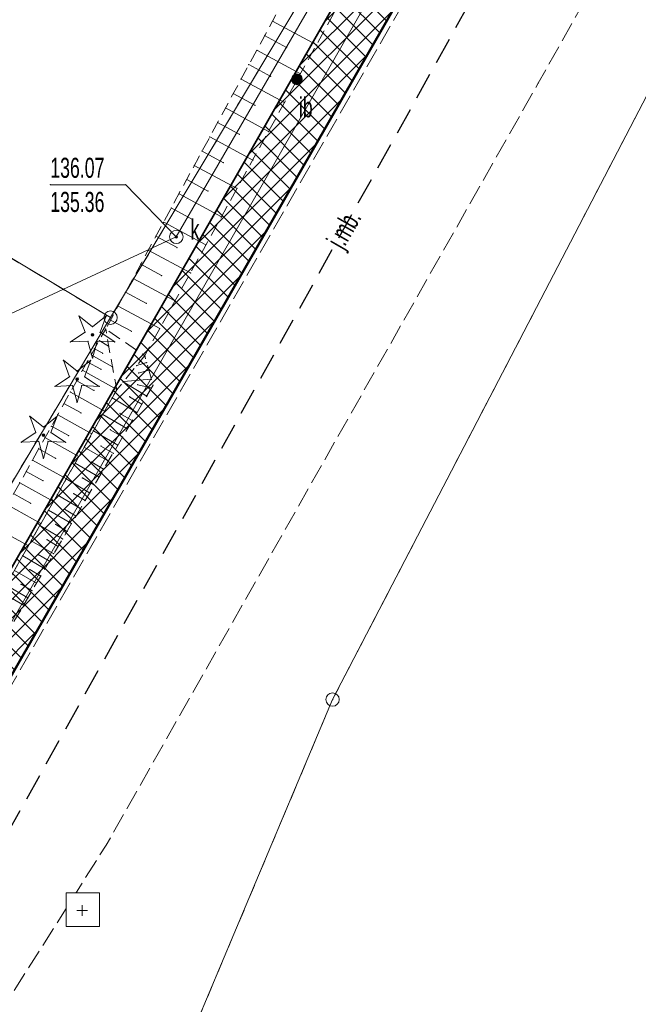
# Model space of a CAD drawing. Extents: x 6456700 to 6518119, y 5963420 to 5980059.
# Tile 65 of 256: x 6512079 to 6512102, y 5964327 to 5964364. Entities that reach past the tile are written whole.
import ezdxf
from ezdxf.enums import TextEntityAlignment as Align

# ---------------------------------------------------------------- set-up
doc = ezdxf.new("R2010")
doc.units = 0
doc.header["$MEASUREMENT"] = 0
doc.set_wipeout_variables(frame=1)
for name, pattern in [('L_0_03', [1, 0.5, -0.5]), ('L_0_04', [1.5, 1, -0.5]), ('L_0_52', [1, 0.75, -0.25]), ('L_0_5A', [0.75, 0.5, -0.25])]:
    doc.linetypes.add(name, pattern=pattern)
doc.layers.get('0').update_dxf_attribs({"color": 2, "linetype": 'CONTINUOUS', "lineweight": 5})
for name, color, linetype, lineweight in [('000_Inne__niezydentyfikowane_', 7, 'CONTINUOUS', 18), ('18mm Kreska ciągła', 7, 'CONTINUOUS', 18), ('202_punkt_graniczny', 7, 'CONTINUOUS', 18), ('218_kontur_uzytku_gruntowego', 96, 'L_0_03', 18), ('219_dzialka_ewidencyjna', 7, 'CONTINUOUS', 18), ('35mm Ciągła', 7, 'CONTINUOUS', 35), ('50mm Kreska ciągła', 7, 'CONTINUOUS', 50), ('9mm Kreska ciągła', 252, 'CONTINUOUS', 9), ('drzewo_iglaste', 7, 'CONTINUOUS', 18), ('inna_budowla', 7, 'CONTINUOUS', 18), ('inna_budowla_Atr17', 7, 'CONTINUOUS', 18), ('jezdnia', 7, 'CONTINUOUS', 18), ('jezdnia_Atr17', 7, 'CONTINUOUS', 18), ('przewod_kanalizacyjny', 7, 'CONTINUOUS', 18), ('rzedna', 7, 'CONTINUOUS', 18), ('rzedna_Atr2', 7, 'CONTINUOUS', 18), ('rzedna_Atr3', 7, 'CONTINUOUS', 18), ('skarpa_nieumocniona', 7, 'CONTINUOUS', 18), ('Szczegolowa_osnowa_geodezyjna_pozioma', 7, 'CONTINUOUS', 18), ('wlaz_do_komory_lub_kanalu___okragly', 7, 'CONTINUOUS', 18), ('wlaz_do_komory_lub_kanalu___okragly_Atr17', 7, 'CONTINUOUS', 18), ('Zakres', 7, 'CONTINUOUS', 18)]:
    doc.layers.add(name, color=color, linetype=linetype, lineweight=lineweight)
doc.styles.get("Standard").update_dxf_attribs({"font": 'txt', "width": 0.75})

# ---------------------------------------------------------------- blocks, each defined once
blk = doc.blocks.new('OSSP')
at = {"color": 0, "linetype": 'Continuous', "lineweight": 18}
blk.add_wipeout([(-1.2, 1.3), (1.3, 1.3), (1.3, -1.2), (-1.2, -1.2)], dxfattribs=at)
at = {"color": 0, "linetype": 'Continuous', "lineweight": 18, "flags": 128}
blk.add_lwpolyline([(-1.2, 1.3), (1.3, 1.3), (1.3, -1.2), (-1.2, -1.2), (-1.2, 1.3)], close=True, dxfattribs=at)
for points in [[(-0.4, 0), (0.4, 0)], [(0, 0.4), (0, -0.4)]]:
    blk.add_lwpolyline(points, dxfattribs=at)
blk = doc.blocks.new('mdcp_nowa')
at = {"layer": 'drzewo_iglaste', "linetype": 'Continuous', "lineweight": 18}
for points in [[(6494812.49, 5980802.97, 1), (6494812.49, 5980803.07, 1)], [(6494811.91, 5980801.31, 1), (6494811.91, 5980801.41, 1)], [(6494810.65, 5980799.22, 1), (6494810.65, 5980799.32, 1)]]:
    blk.add_hatch(color=94, dxfattribs=at).paths.add_polyline_path(points)
at = {"layer": 'inna_budowla', "linetype": 'Continuous', "lineweight": 18}
blk.add_hatch(color=18, dxfattribs=at).paths.add_polyline_path([(6494820.13, 5980812.37, 1), (6494820.13, 5980812.77, 1)])
at = {"layer": 'rzedna', "linetype": 'Continuous', "lineweight": 18}
blk.add_hatch(color=18, dxfattribs=at).paths.add_polyline_path([(6494815.62, 5980806.635, 1), (6494815.62, 5980806.725, 1)])
at = {"layer": '000_Inne__niezydentyfikowane_', "linetype": 'Continuous', "lineweight": 18, "flags": 128}
for points in [[(6494819.22, 5980814.75), (6494820.86, 5980813.86)], [(6494818.92, 5980814.21), (6494819.74, 5980813.76)], [(6494818.63, 5980813.66), (6494820.26, 5980812.78)], [(6494818.33, 5980813.12), (6494819.15, 5980812.68)], [(6494818.04, 5980812.58), (6494819.66, 5980811.7)], [(6494817.75, 5980812.04), (6494818.56, 5980811.6)], [(6494817.46, 5980811.5), (6494819.07, 5980810.62)], [(6494817.16, 5980810.96), (6494817.97, 5980810.52)], [(6494816.87, 5980810.42), (6494818.48, 5980809.55)], [(6494816.58, 5980809.89), (6494817.38, 5980809.45)], [(6494816.29, 5980809.35), (6494817.89, 5980808.49)], [(6494816.01, 5980808.82), (6494816.8, 5980808.39)], [(6494815.72, 5980808.29), (6494817.31, 5980807.43)], [(6494815.43, 5980807.76), (6494816.22, 5980807.33)], [(6494815.15, 5980807.23), (6494816.72, 5980806.38)], [(6494814.86, 5980806.71), (6494815.65, 5980806.28)], [(6494814.57, 5980806.18), (6494816.15, 5980805.33)], [(6494814.29, 5980805.66), (6494815.07, 5980805.23)], [(6494814.01, 5980805.13), (6494815.57, 5980804.29)], [(6494813.72, 5980804.61), (6494814.5, 5980804.19)], [(6494813.44, 5980804.09), (6494815, 5980803.25)], [(6494813.16, 5980803.57), (6494813.94, 5980803.15)], [(6494812.56, 5980802.5), (6494812.87, 5980802.33)], [(6494812.74, 5980802.8), (6494813.09, 5980802.6)], [(6494812.44, 5980802.27), (6494813.24, 5980801.82)], [(6494812.29, 5980802.01), (6494812.8, 5980801.73)], [(6494814.51, 5980801.98), (6494814.14, 5980801.87)], [(6494814.59, 5980801.7), (6494814.21, 5980801.59)], [(6494812.12, 5980801.69), (6494813.39, 5980800.98)], [(6494814.68, 5980801.36), (6494813.65, 5980801.27)], [(6494811.9, 5980801.3), (6494812.54, 5980800.94)], [(6494814.52, 5980800.73), (6494813.63, 5980801.26)], [(6494814.69, 5980801.03), (6494814.17, 5980801.15)], [(6494811.66, 5980800.88), (6494812.94, 5980800.16)], [(6494814.15, 5980800.11), (6494813.22, 5980800.66)], [(6494814.33, 5980800.42), (6494813.87, 5980800.7)], [(6494811.42, 5980800.45), (6494812.06, 5980800.1)], [(6494811.19, 5980800.03), (6494812.46, 5980799.32)], [(6494813.79, 5980799.5), (6494812.87, 5980800.04)], [(6494813.97, 5980799.81), (6494813.51, 5980800.08)], [(6494810.95, 5980799.6), (6494811.59, 5980799.25)], [(6494810.71, 5980799.18), (6494811.98, 5980798.47)], [(6494813.43, 5980798.89), (6494812.52, 5980799.43)], [(6494813.61, 5980799.2), (6494813.15, 5980799.47)], [(6494810.48, 5980798.76), (6494811.11, 5980798.4)], [(6494813.08, 5980798.29), (6494812.18, 5980798.82)], [(6494813.26, 5980798.59), (6494812.8, 5980798.86)], [(6494810.24, 5980798.33), (6494811.51, 5980797.63)], [(6494812.73, 5980797.7), (6494811.84, 5980798.22)], [(6494812.9, 5980798), (6494812.46, 5980798.26)], [(6494810.01, 5980797.91), (6494810.64, 5980797.56)], [(6494812.56, 5980797.4), (6494812.11, 5980797.67)], [(6494809.77, 5980797.49), (6494811.03, 5980796.79)], [(6494812.38, 5980797.11), (6494811.5, 5980797.63)], [(6494809.54, 5980797.07), (6494810.17, 5980796.72)], [(6494812.04, 5980796.53), (6494811.17, 5980797.04)], [(6494812.21, 5980796.82), (6494811.78, 5980797.08)], [(6494809.31, 5980796.66), (6494810.56, 5980795.96)], [(6494811.7, 5980795.96), (6494810.84, 5980796.46)], [(6494811.87, 5980796.24), (6494811.44, 5980796.5)], [(6494808.84, 5980795.82), (6494810.09, 5980795.13)], [(6494811.37, 5980795.39), (6494810.52, 5980795.89)], [(6494811.54, 5980795.67), (6494811.11, 5980795.93)], [(6494811.04, 5980794.83), (6494810.2, 5980795.32)], [(6494811.2, 5980795.11), (6494810.78, 5980795.36)], [(6494810.71, 5980794.27), (6494809.88, 5980794.76)], [(6494810.88, 5980794.55), (6494810.46, 5980794.8)], [(6494810.39, 5980793.73), (6494809.57, 5980794.21)], [(6494810.55, 5980794), (6494810.14, 5980794.24)], [(6494810.07, 5980793.18), (6494809.26, 5980793.66)], [(6494810.23, 5980793.45), (6494809.82, 5980793.69)], [(6494809.91, 5980792.91), (6494809.51, 5980793.15)]]:
    blk.add_lwpolyline(points, dxfattribs=at)
at = {"layer": '000_Inne__niezydentyfikowane_'}
for p in [(6494819.22, 5980814.75), (6494818.92, 5980814.21), (6494820.86, 5980813.86), (6494818.63, 5980813.66), (6494819.74, 5980813.76), (6494818.33, 5980813.12), (6494820.26, 5980812.78), (6494818.04, 5980812.58), (6494819.15, 5980812.68), (6494817.75, 5980812.04), (6494819.66, 5980811.7), (6494817.46, 5980811.5), (6494818.56, 5980811.6), (6494817.16, 5980810.96), (6494819.07, 5980810.62), (6494816.87, 5980810.42), (6494817.97, 5980810.52), (6494816.58, 5980809.89), (6494817.38, 5980809.45), (6494818.48, 5980809.55), (6494816.29, 5980809.35), (6494816.01, 5980808.82), (6494816.8, 5980808.39), (6494817.89, 5980808.49), (6494815.72, 5980808.29), (6494815.43, 5980807.76), (6494815.15, 5980807.23), (6494816.22, 5980807.33), (6494817.31, 5980807.43), (6494814.86, 5980806.71), (6494814.57, 5980806.18), (6494815.65, 5980806.28), (6494816.72, 5980806.38), (6494814.29, 5980805.66), (6494814.01, 5980805.13), (6494815.07, 5980805.23), (6494816.15, 5980805.33), (6494813.72, 5980804.61), (6494815.57, 5980804.29), (6494813.44, 5980804.09), (6494814.5, 5980804.19), (6494813.16, 5980803.57), (6494815, 5980803.25), (6494813.94, 5980803.15), (6494812.56, 5980802.5), (6494812.74, 5980802.8), (6494813.09, 5980802.6), (6494812.44, 5980802.27), (6494812.87, 5980802.33), (6494812.29, 5980802.01), (6494812.8, 5980801.73), (6494813.24, 5980801.82), (6494814.14, 5980801.87), (6494814.51, 5980801.98), (6494814.59, 5980801.7), (6494812.12, 5980801.69), (6494814.21, 5980801.59), (6494814.68, 5980801.36), (6494811.9, 5980801.3), (6494813.39, 5980800.98), (6494813.63, 5980801.26), (6494813.65, 5980801.27), (6494814.17, 5980801.15), (6494814.69, 5980801.03), (6494811.66, 5980800.88), (6494812.54, 5980800.94), (6494813.22, 5980800.66), (6494813.87, 5980800.7), (6494814.52, 5980800.73), (6494811.42, 5980800.45), (6494814.33, 5980800.42), (6494811.19, 5980800.03), (6494812.06, 5980800.1), (6494812.87, 5980800.04), (6494812.94, 5980800.16), (6494813.51, 5980800.08), (6494814.15, 5980800.11), (6494810.95, 5980799.6), (6494813.79, 5980799.5), (6494813.97, 5980799.81), (6494810.71, 5980799.18), (6494811.59, 5980799.25), (6494812.46, 5980799.32), (6494812.52, 5980799.43), (6494813.15, 5980799.47), (6494813.61, 5980799.2), (6494810.48, 5980798.76), (6494812.18, 5980798.82), (6494812.8, 5980798.86), (6494813.43, 5980798.89), (6494811.11, 5980798.4), (6494811.98, 5980798.47), (6494813.26, 5980798.59), (6494810.24, 5980798.33), (6494811.84, 5980798.22), (6494812.46, 5980798.26), (6494813.08, 5980798.29), (6494810.01, 5980797.91), (6494812.11, 5980797.67), (6494812.73, 5980797.7), (6494812.9, 5980798), (6494809.77, 5980797.49), (6494810.64, 5980797.56), (6494811.5, 5980797.63), (6494811.51, 5980797.63), (6494812.56, 5980797.4), (6494811.17, 5980797.04), (6494811.78, 5980797.08), (6494812.38, 5980797.11), (6494810.17, 5980796.72), (6494811.03, 5980796.79), (6494812.21, 5980796.82), (6494810.84, 5980796.46), (6494811.44, 5980796.5), (6494811.87, 5980796.24), (6494812.04, 5980796.53), (6494810.52, 5980795.89), (6494810.56, 5980795.96), (6494811.11, 5980795.93), (6494811.7, 5980795.96), (6494811.54, 5980795.67), (6494810.09, 5980795.13), (6494810.2, 5980795.32), (6494810.78, 5980795.36), (6494811.2, 5980795.11), (6494811.37, 5980795.39), (6494809.88, 5980794.76), (6494810.46, 5980794.8), (6494811.04, 5980794.83), (6494810.88, 5980794.55), (6494810.14, 5980794.24), (6494810.55, 5980794), (6494810.71, 5980794.27), (6494809.82, 5980793.69), (6494810.39, 5980793.73), (6494810.23, 5980793.45), (6494809.91, 5980792.91), (6494810.07, 5980793.18)]:
    blk.add_point(p, dxfattribs=at)
at = {"layer": '202_punkt_graniczny', "color": 7, "linetype": 'Continuous', "lineweight": 18}
for centre in [(6494813.16, 5980803.66), (6494821.46, 5980789.38)]:
    blk.add_circle(centre, 0.25, dxfattribs=at)
at = {"layer": '202_punkt_graniczny'}
for p in [(6494813.16, 5980803.66), (6494821.46, 5980789.38)]:
    blk.add_point(p, dxfattribs=at)
at = {"layer": '218_kontur_uzytku_gruntowego', "lineweight": 18, "flags": 128}
for points in [[(6494832.03, 5980835.2), (6494813.16, 5980803.66)], [(6494821.46, 5980789.38), (6494842.44, 5980829.73)], [(6494813.16, 5980803.66), (6494796.87, 5980813.42)], [(6494813.16, 5980803.66), (6494808.75, 5980796.29)], [(6494814.08, 5980771.83), (6494821.46, 5980789.38)]]:
    blk.add_lwpolyline(points, dxfattribs=at)
at = {"layer": '218_kontur_uzytku_gruntowego'}
for p in [(6494813.16, 5980803.66), (6494813.16, 5980803.66), (6494813.16, 5980803.66), (6494813.16, 5980803.66), (6494813.16, 5980803.66), (6494813.16, 5980803.66), (6494821.46, 5980789.38), (6494821.46, 5980789.38)]:
    blk.add_point(p, dxfattribs=at)
at = {"layer": '219_dzialka_ewidencyjna', "color": 3, "linetype": 'Continuous', "lineweight": 18, "flags": 128}
for points in [[(6494832.03, 5980835.2), (6494813.16, 5980803.66)], [(6494842.44, 5980829.73), (6494821.46, 5980789.38)], [(6494796.87, 5980813.42), (6494813.16, 5980803.66)], [(6494808.75, 5980796.29), (6494813.16, 5980803.66)], [(6494821.46, 5980789.38), (6494814.08, 5980771.83)]]:
    blk.add_lwpolyline(points, dxfattribs=at)
at = {"layer": '219_dzialka_ewidencyjna', "color": 3}
for p in [(6494813.16, 5980803.66), (6494813.16, 5980803.66), (6494813.16, 5980803.66), (6494821.46, 5980789.38), (6494821.46, 5980789.38)]:
    blk.add_point(p, dxfattribs=at)
at = {"layer": 'drzewo_iglaste', "color": 94, "linetype": 'Continuous', "lineweight": 13, "flags": 128}
for points in [[(6494812.207, 5980803.113), (6494811.978, 5980803.726)], [(6494811.978, 5980803.726), (6494812.49, 5980803.319)], [(6494812.49, 5980803.319), (6494813.002, 5980803.726)], [(6494813.002, 5980803.726), (6494812.773, 5980803.113)], [(6494811.662, 5980802.752), (6494812.207, 5980803.113)], [(6494812.773, 5980803.113), (6494813.318, 5980802.752)], [(6494812.315, 5980802.78), (6494811.662, 5980802.752)], [(6494812.49, 5980802.15), (6494812.315, 5980802.78)], [(6494812.665, 5980802.78), (6494812.49, 5980802.15)], [(6494813.318, 5980802.752), (6494812.665, 5980802.78)], [(6494811.627, 5980801.453), (6494811.398, 5980802.066)], [(6494811.398, 5980802.066), (6494811.91, 5980801.659)], [(6494811.91, 5980801.659), (6494812.422, 5980802.066)], [(6494812.422, 5980802.066), (6494812.193, 5980801.453)], [(6494811.082, 5980801.092), (6494811.627, 5980801.453)], [(6494812.193, 5980801.453), (6494812.738, 5980801.092)], [(6494811.735, 5980801.12), (6494811.082, 5980801.092)], [(6494811.91, 5980800.49), (6494811.735, 5980801.12)], [(6494812.085, 5980801.12), (6494811.91, 5980800.49)], [(6494812.738, 5980801.092), (6494812.085, 5980801.12)], [(6494810.138, 5980799.976), (6494810.65, 5980799.569)], [(6494810.367, 5980799.363), (6494810.138, 5980799.976)], [(6494810.65, 5980799.569), (6494811.162, 5980799.976)], [(6494811.162, 5980799.976), (6494810.933, 5980799.363)], [(6494809.822, 5980799.002), (6494810.367, 5980799.363)], [(6494810.933, 5980799.363), (6494811.478, 5980799.002)], [(6494810.475, 5980799.03), (6494809.822, 5980799.002)], [(6494810.65, 5980798.4), (6494810.475, 5980799.03)], [(6494810.825, 5980799.03), (6494810.65, 5980798.4)], [(6494811.478, 5980799.002), (6494810.825, 5980799.03)]]:
    blk.add_lwpolyline(points, dxfattribs=at)
at = {"layer": 'drzewo_iglaste', "color": 94, "linetype": 'Continuous', "lineweight": 18}
for centre in [(6494812.49, 5980803.02), (6494811.91, 5980801.36), (6494810.65, 5980799.27)]:
    blk.add_circle(centre, 0.05, dxfattribs=at)
at = {"layer": 'drzewo_iglaste'}
for p in [(6494811.978, 5980803.726), (6494811.978, 5980803.726), (6494813.002, 5980803.726), (6494813.002, 5980803.726), (6494812.49, 5980803.319), (6494812.49, 5980803.319), (6494812.207, 5980803.113), (6494812.207, 5980803.113), (6494812.49, 5980803.02), (6494812.773, 5980803.113), (6494812.773, 5980803.113), (6494811.662, 5980802.752), (6494811.662, 5980802.752), (6494812.315, 5980802.78), (6494812.315, 5980802.78), (6494812.665, 5980802.78), (6494812.665, 5980802.78), (6494813.318, 5980802.752), (6494813.318, 5980802.752), (6494811.398, 5980802.066), (6494811.398, 5980802.066), (6494812.422, 5980802.066), (6494812.422, 5980802.066), (6494812.49, 5980802.15), (6494812.49, 5980802.15), (6494811.627, 5980801.453), (6494811.627, 5980801.453), (6494811.91, 5980801.659), (6494811.91, 5980801.659), (6494811.91, 5980801.36), (6494812.193, 5980801.453), (6494812.193, 5980801.453), (6494811.082, 5980801.092), (6494811.082, 5980801.092), (6494811.735, 5980801.12), (6494811.735, 5980801.12), (6494812.085, 5980801.12), (6494812.085, 5980801.12), (6494812.738, 5980801.092), (6494812.738, 5980801.092), (6494811.91, 5980800.49), (6494811.91, 5980800.49), (6494810.138, 5980799.976), (6494810.138, 5980799.976), (6494811.162, 5980799.976), (6494811.162, 5980799.976), (6494810.65, 5980799.569), (6494810.65, 5980799.569), (6494810.367, 5980799.363), (6494810.367, 5980799.363), (6494810.65, 5980799.27), (6494810.933, 5980799.363), (6494810.933, 5980799.363), (6494809.822, 5980799.002), (6494809.822, 5980799.002), (6494810.475, 5980799.03), (6494810.475, 5980799.03), (6494810.825, 5980799.03), (6494810.825, 5980799.03), (6494811.478, 5980799.002), (6494811.478, 5980799.002), (6494810.65, 5980798.4), (6494810.65, 5980798.4)]:
    blk.add_point(p, dxfattribs=at)
at = {"layer": 'inna_budowla', "color": 7, "linetype": 'Continuous', "lineweight": 18}
blk.add_circle((6494820.13, 5980812.57), 0.2, dxfattribs=at)
at = {"layer": 'inna_budowla'}
blk.add_point((6494820.13, 5980812.57), dxfattribs=at)
at = {"layer": 'jezdnia', "color": 7, "linetype": 'L_0_52', "lineweight": 18, "flags": 128}
blk.add_lwpolyline([(6494800.98, 5980766.05), (6494800.28, 5980765.21), (6494799.58, 5980764.38), (6494798.86, 5980763.57), (6494798.14, 5980762.76), (6494797.4, 5980761.96), (6494796.65, 5980761.17), (6494795.56, 5980759.97), (6494794.45, 5980758.8), (6494793.3, 5980757.65), (6494792.14, 5980756.53), (6494790.94, 5980755.44), (6494789.72, 5980754.37), (6494788.47, 5980753.34), (6494787.2, 5980752.33), (6494785.91, 5980751.36), (6494784.6, 5980750.41), (6494783.26, 5980749.5), (6494781.9, 5980748.62), (6494780.52, 5980747.77), (6494779.49, 5980747.15), (6494778.44, 5980746.54), (6494777.4, 5980745.94), (6494776.34, 5980745.36), (6494775.28, 5980744.78), (6494774.21, 5980744.23), (6494773.13, 5980743.68), (6494772.05, 5980743.15), (6494770.96, 5980742.63), (6494769.86, 5980742.12), (6494768.76, 5980741.63), (6494767.65, 5980741.15), (6494766.54, 5980740.68), (6494754.8, 5980736.16), (6494735.09, 5980729.04), (6494724.78, 5980724.36), (6494723.57, 5980723.74), (6494722.37, 5980723.09), (6494721.19, 5980722.42), (6494720.02, 5980721.72), (6494718.86, 5980721.01), (6494717.72, 5980720.27), (6494716.59, 5980719.51), (6494715.47, 5980718.73), (6494714.37, 5980717.93), (6494713.29, 5980717.1), (6494712.22, 5980716.26), (6494711.16, 5980715.4), (6494710.13, 5980714.51), (6494709.11, 5980713.61), (6494707.48, 5980712.2), (6494705.88, 5980710.76), (6494704.3, 5980709.3), (6494702.75, 5980707.8), (6494701.22, 5980706.28), (6494699.72, 5980704.74), (6494698.24, 5980703.17), (6494696.79, 5980701.57), (6494695.37, 5980699.95), (6494693.98, 5980698.31), (6494692.61, 5980696.64), (6494691.28, 5980694.95), (6494689.97, 5980693.24), (6494678.42, 5980678.9), (6494663.6, 5980660.49), (6494656.62, 5980651.14), (6494655.4, 5980649.55), (6494654.2, 5980647.93), (6494653.04, 5980646.3), (6494651.91, 5980644.64), (6494650.81, 5980642.95), (6494649.75, 5980641.25), (6494648.71, 5980639.53), (6494647.72, 5980637.79), (6494646.75, 5980636.02), (6494645.82, 5980634.24), (6494644.93, 5980632.44), (6494644.07, 5980630.63), (6494643.25, 5980628.8), (6494642.46, 5980626.95), (6494642.09, 5980625.98), (6494641.74, 5980625), (6494641.4, 5980624.01), (6494641.09, 5980623.02), (6494640.79, 5980622.02), (6494640.5, 5980621.01), (6494640.24, 5980620.01), (6494639.99, 5980618.99), (6494639.76, 5980617.98), (6494639.55, 5980616.96), (6494639.36, 5980615.93), (6494639.19, 5980614.9), (6494639.03, 5980613.87), (6494638.89, 5980612.84), (6494638.61, 5980611.3), (6494638.37, 5980609.75), (6494638.16, 5980608.19), (6494638, 5980606.63), (6494637.87, 5980605.07), (6494637.78, 5980603.5), (6494637.73, 5980601.93), (6494637.72, 5980600.36), (6494637.727, 5980600.016), (6494630.507, 5980602.343), (6494630.51, 5980602.97), (6494630.54, 5980604.31), (6494630.59, 5980605.65), (6494630.67, 5980606.99), (6494630.77, 5980608.32), (6494630.9, 5980609.66), (6494631.05, 5980610.99), (6494631.23, 5980612.32), (6494631.43, 5980613.64), (6494631.66, 5980614.96), (6494631.91, 5980616.28), (6494632.19, 5980617.59), (6494632.49, 5980618.9), (6494632.82, 5980620.2), (6494633.17, 5980621.49), (6494633.52, 5980622.8), (6494633.9, 5980624.09), (6494634.3, 5980625.39), (6494634.72, 5980626.67), (6494635.16, 5980627.95), (6494635.63, 5980629.21), (6494636.12, 5980630.47), (6494636.63, 5980631.72), (6494637.17, 5980632.96), (6494637.73, 5980634.19), (6494638.31, 5980635.41), (6494638.91, 5980636.62), (6494639.53, 5980637.82), (6494640.18, 5980639.01), (6494651.91, 5980654.89), (6494659.39, 5980664.48), (6494673.45, 5980682.25), (6494686.07, 5980698.81), (6494697.34, 5980711.93), (6494704.77, 5980718.76), (6494705.95, 5980719.62), (6494707.13, 5980720.47), (6494708.32, 5980721.31), (6494709.52, 5980722.13), (6494710.73, 5980722.95), (6494711.95, 5980723.75), (6494713.17, 5980724.54), (6494714.41, 5980725.31), (6494715.65, 5980726.08), (6494716.89, 5980726.83), (6494718.15, 5980727.57), (6494719.41, 5980728.3), (6494720.68, 5980729.01), (6494721.96, 5980729.71), (6494733.02, 5980734.84), (6494752.65, 5980741.77), (6494764.04, 5980746.21), (6494765.1, 5980746.65), (6494766.15, 5980747.09), (6494767.2, 5980747.55), (6494768.24, 5980748.02), (6494769.28, 5980748.5), (6494770.32, 5980748.99), (6494771.34, 5980749.49), (6494772.37, 5980750.01), (6494773.38, 5980750.53), (6494774.39, 5980751.07), (6494775.4, 5980751.61), (6494776.4, 5980752.17), (6494777.39, 5980752.74), (6494778.56, 5980753.48), (6494779.71, 5980754.25), (6494780.85, 5980755.04), (6494781.97, 5980755.85), (6494783.08, 5980756.68), (6494784.17, 5980757.53), (6494785.24, 5980758.41), (6494786.3, 5980759.3), (6494787.34, 5980760.22), (6494788.36, 5980761.15), (6494789.36, 5980762.11), (6494790.34, 5980763.08), (6494791.31, 5980764.08), (6494792.25, 5980765.09), (6494796.57, 5980770.19), (6494801.12, 5980776.47), (6494807.76, 5980786.96), (6494824.2, 5980815.58), (6494837.02, 5980838.19), (6494852.07, 5980864.69), (6494865.45, 5980888.16), (6494878.03, 5980909.37), (6494879.23, 5980911.4), (6494880.45, 5980913.41), (6494881.7, 5980915.41), (6494882.97, 5980917.4), (6494884.25, 5980919.37), (6494885.56, 5980921.33), (6494886.89, 5980923.28), (6494888.25, 5980925.21), (6494889.62, 5980927.12), (6494891.01, 5980929.02), (6494892.43, 5980930.91), (6494893.86, 5980932.78), (6494895.32, 5980934.63), (6494896.79, 5980936.47), (6494904.42, 5980944.79), (6494917.35, 5980957.18), (6494930.46, 5980968.66), (6494934.059, 5980971.777), (6494933.221, 5980963.181), (6494926.63, 5980957.35), (6494921.6, 5980952.87), (6494901.47, 5980932.34), (6494900.03, 5980930.62), (6494898.61, 5980928.88), (6494897.21, 5980927.13), (6494895.83, 5980925.35), (6494894.48, 5980923.57), (6494893.14, 5980921.76), (6494891.83, 5980919.94), (6494890.54, 5980918.1), (6494889.28, 5980916.25), (6494888.04, 5980914.38), (6494886.82, 5980912.49), (6494885.62, 5980910.59), (6494884.45, 5980908.68), (6494883.3, 5980906.75), (6494870.77, 5980885.48), (6494856.93, 5980861.45), (6494842.16, 5980835.5), (6494829.15, 5980812.43), (6494813, 5980783.94), (6494806.11, 5980773.06), (6494805.51, 5980772.15), (6494804.9, 5980771.26), (6494804.27, 5980770.37), (6494803.64, 5980769.49), (6494802.99, 5980768.61), (6494802.33, 5980767.75), (6494801.66, 5980766.89)], close=True, dxfattribs=at)
at = {"layer": 'jezdnia'}
for p in [(6494829.15, 5980812.43), (6494813, 5980783.94)]:
    blk.add_point(p, dxfattribs=at)
at = {"layer": 'przewod_kanalizacyjny', "color": 34, "linetype": 'Continuous', "lineweight": 18, "flags": 128}
for points in [[(6494840.23, 5980849.06), (6494815.62, 5980806.68)], [(6494799.26, 5980799.09), (6494799.87, 5980799.36), (6494815.62, 5980806.68)]]:
    blk.add_lwpolyline(points, dxfattribs=at)
at = {"layer": 'przewod_kanalizacyjny'}
blk.add_point((6494815.62, 5980806.68), dxfattribs=at)
blk.add_point((6494815.62, 5980806.68), dxfattribs=at)
at = {"layer": 'rzedna', "color": 7, "linetype": 'Continuous', "lineweight": 18}
blk.add_circle((6494815.62, 5980806.68), 0.045, dxfattribs=at)
at = {"layer": 'rzedna'}
blk.add_point((6494815.62, 5980806.68), dxfattribs=at)
at = {"layer": 'rzedna_Atr2', "color": 7, "linetype": 'Continuous', "lineweight": 18, "flags": 128}
blk.add_lwpolyline([(6494815.62, 5980806.68), (6494813.73, 5980808.63), (6494810.908, 5980808.63)], dxfattribs=at)
at = {"layer": 'rzedna_Atr2'}
for p in [(6494810.908, 5980808.63), (6494813.73, 5980808.63), (6494815.62, 5980806.68)]:
    blk.add_point(p, dxfattribs=at)
at = {"layer": 'skarpa_nieumocniona', "color": 7, "linetype": 'L_0_5A', "lineweight": 18, "flags": 128}
for points in [[(6494881.91, 5980921.32), (6494876.04, 5980910.43), (6494863.64, 5980889), (6494850.77, 5980865.46), (6494835.42, 5980839.24), (6494822.4, 5980816.66), (6494814.44, 5980802.24), (6494812.98, 5980803.24), (6494820.83, 5980817.72), (6494833.94, 5980840.09), (6494839.46, 5980849.74), (6494849.65, 5980866.32), (6494862.85, 5980889.52), (6494875.09, 5980910.94), (6494880.86, 5980921.93), (6494886.69, 5980933.43)], [(6494813.39, 5980800.96), (6494806.03, 5980787.96), (6494799.32, 5980778.06), (6494790.83, 5980766.55), (6494783.18, 5980759.49), (6494776.07, 5980754.75), (6494763, 5980748.5), (6494751.74, 5980744.04), (6494745.64, 5980741.83), (6494732.14, 5980736.8), (6494720.58, 5980732.51), (6494709.92, 5980726.8), (6494703.64, 5980722.32), (6494702.05, 5980722.83), (6494709.06, 5980728.05), (6494720.22, 5980736.62), (6494729.47, 5980742.95), (6494750.23, 5980748.65), (6494761.43, 5980752.03), (6494770.23, 5980755.18), (6494774.66, 5980757.12), (6494781.64, 5980761.16), (6494789.36, 5980767.88), (6494798.34, 5980778.64), (6494804.8, 5980788.58), (6494812.98, 5980803.24)], [(6494814.75, 5980801.13), (6494806.76, 5980787.56), (6494801.17, 5980778.94), (6494799.32, 5980778.06), (6494806.03, 5980787.96), (6494813.39, 5980800.96), (6494814.44, 5980802.24)]]:
    blk.add_lwpolyline(points, close=True, dxfattribs=at)
at = {"layer": 'skarpa_nieumocniona'}
for p in [(6494812.98, 5980803.24), (6494812.98, 5980803.24), (6494812.98, 5980803.24), (6494812.98, 5980803.24), (6494814.44, 5980802.24), (6494814.44, 5980802.24), (6494814.44, 5980802.24), (6494814.44, 5980802.24), (6494814.75, 5980801.13), (6494814.75, 5980801.13), (6494813.39, 5980800.96), (6494813.39, 5980800.96), (6494813.39, 5980800.96), (6494813.39, 5980800.96)]:
    blk.add_point(p, dxfattribs=at)
at = {"layer": 'wlaz_do_komory_lub_kanalu___okragly', "color": 7, "linetype": 'Continuous', "lineweight": 13}
blk.add_circle((6494815.62, 5980806.68), 0.25, dxfattribs=at)
at = {"layer": 'wlaz_do_komory_lub_kanalu___okragly'}
blk.add_point((6494815.62, 5980806.68), dxfattribs=at)
at = {"layer": 'Zakres', "linetype": 'L_0_04', "lineweight": 25, "flags": 128}
blk.add_lwpolyline([(6495113.77, 5985050.22), (6495121.12, 5984877.07), (6495125.76, 5984757.87), (6495129.89, 5984649.81), (6495141.08, 5984611.3), (6495145.77, 5984544.53), (6495147.36, 5984487.27), (6495157.22, 5984392.07), (6495162.95, 5984387.45), (6495180.24, 5984384.16), (6495229.5, 5984386.61), (6495251.65, 5984373.41), (6495258.77, 5984357.12), (6495255.44, 5984330.44), (6495250.77, 5984304.39), (6495252.21, 5984282.78), (6495255.46, 5984256.45), (6495254.94, 5984238.25), (6495266.4, 5984211), (6495277.24, 5984182.33), (6495294.2, 5984133.19), (6495300.94, 5984095.37), (6495313.24, 5984037.69), (6495317.44, 5983978.18), (6495300.35, 5983922.18), (6495282.35, 5983883.38), (6495266.21, 5983862.23), (6495242.03, 5983839.67), (6495211.11, 5983816.86), (6495158.26, 5983772.66), (6495130.6, 5983651.16), (6495116.31, 5983543.43), (6495129.51, 5983346.73), (6495134.58, 5983264.71), (6495139.64, 5983186.97), (6495193.25, 5983077.94), (6495199.2, 5983041.97), (6495206.23, 5983026), (6495208.96, 5983004.88), (6495202.27, 5982979.48), (6495202.42, 5982950.13), (6495209.35, 5982897.38), (6495215.97, 5982850.34), (6495228.6, 5982809.97), (6495226.85, 5982778.82), (6495225.04, 5982750.56), (6495220.26, 5982723.37), (6495226.54, 5982679.97), (6495206.06, 5982669.48), (6495192.68, 5982657.71), (6495184.57, 5982648.65), (6495174.78, 5982624.58), (6495164.23, 5982604.61), (6495150.7, 5982588.3), (6495137.69, 5982582.43), (6495118.26, 5982573.75), (6495100.35, 5982558.42), (6495090.36, 5982544.99), (6495075.87, 5982519.06), (6495060.83, 5982499.68), (6495049.41, 5982485.49), (6495035.07, 5982459.7), (6495006.7, 5982406.64), (6494980.89, 5982351.84), (6494944.35, 5982293.29), (6494925.72, 5982250.11), (6494905.2, 5982190.37), (6494898.43, 5982153.5), (6494879.51, 5982063.89), (6494864.14, 5981992.66), (6494816.93, 5981768.61), (6494777.79, 5981577.7), (6494739.84, 5981394.72), (6494718.65, 5981297.89), (6494716.45, 5981237.31), (6494738.62, 5981208.21), (6494776.48, 5981173.06), (6494817.16, 5981137.44), (6494847.63, 5981109.8), (6494877.39, 5981077.08), (6494912.75, 5981030.55), (6494916.06, 5981014.71), (6494903.86, 5980957.01), (6494916.13, 5980953.51), (6494892.32, 5980927.59), (6494850.7, 5980858.8), (6494806.81, 5980779.89), (6494785.1, 5980753.49), (6494715.22, 5980723.29), (6494679.96, 5980686.78), (6494651.35, 5980651.29), (6494549.14, 5980683.24), (6494511.84, 5980659.66), (6494443.61, 5980630.33), (6494428.78, 5980598.6), (6494431.58, 5980579.46), (6494420.56, 5980549.76), (6494416.45, 5980528.2), (6494403.86, 5980507.16), (6494388.89, 5980482.96), (6494365.32, 5980407.99), (6494335.67, 5980315.15), (6494332.29, 5980297.41), (6494335.1, 5980278.18), (6494347.25, 5980254.84), (6494336.79, 5980250.09), (6494300.04, 5980271.34), (6494320.8, 5980301.43), (6494336.81, 5980349.17), (6494344.85, 5980380.92), (6494360.85, 5980437.13), (6494374.18, 5980476.38), (6494386.14, 5980498.84), (6494403.02, 5980528.52), (6494411.33, 5980563.19), (6494420.84, 5980586.25), (6494420.25, 5980601.11), (6494434.95, 5980635.94), (6494446.75, 5980644.99), (6494465.77, 5980647.27), (6494513.02, 5980669.46), (6494507.85, 5980679.68), (6494547.89, 5980705.83), (6494570.06, 5980691.34), (6494636.17, 5980669.05), (6494706.14, 5980756.86), (6494742.78, 5980772.58), (6494798.53, 5980814.27), (6494826.12, 5980867.97), (6494849.57, 5980908.6), (6494845.35, 5980942.01), (6494853.94, 5980970.83), (6494891.08, 5980960.54), (6494890.11, 5980965.73), (6494903.94, 5981025.69), (6494869.98, 5981070.3), (6494770.97, 5981160.58), (6494728.18, 5981200.64), (6494706.13, 5981229.56), (6494707.94, 5981299.75), (6494728.84, 5981398.1), (6494767.06, 5981580.19), (6494806.17, 5981770.55), (6494854.36, 5981994.76), (6494869.73, 5982065.97), (6494888.61, 5982155.44), (6494891.67, 5982173.95), (6494895.82, 5982197.45), (6494916.38, 5982253.72), (6494935.47, 5982297.95), (6494954.97, 5982331.67), (6494972.09, 5982356.64), (6494997.76, 5982411.14), (6495026.29, 5982464.48), (6495041.09, 5982491.09), (6495052.99, 5982505.88), (6495067.51, 5982524.6), (6495081.94, 5982550.43), (6495092.99, 5982565.28), (6495112.86, 5982582.29), (6495133.59, 5982591.55), (6495144.48, 5982596.46), (6495155.87, 5982610.19), (6495165.7, 5982628.8), (6495175.96, 5982654.03), (6495185.62, 5982664.83), (6495200.4, 5982677.82), (6495212.49, 5982688.04), (6495209.64, 5982723.43), (6495215.22, 5982750.57), (6495216.87, 5982779.54), (6495218.31, 5982809.31), (6495206.86, 5982847.92), (6495199.44, 5982894.74), (6495192.11, 5982948.71), (6495190.16, 5982979.24), (6495183.47, 5983075.16), (6495129.79, 5983184.34), (6495124.6, 5983264.07), (6495119.53, 5983346.09), (6495106.27, 5983543.75), (6495120.74, 5983652.9), (6495148.75, 5983779.42), (6495204.15, 5983826.04), (6495273.41, 5983889.36), (6495288.53, 5983927.42), (6495300.83, 5983964.69), (6495303.91, 5983980.14), (6495301.32, 5984039.55), (6495291.1, 5984093.63), (6495284.5, 5984130.67), (6495267.84, 5984178.93), (6495257.12, 5984207.3), (6495244.96, 5984236.19), (6495244.79, 5984255.42), (6495242.25, 5984281.97), (6495240.71, 5984304.95), (6495245.55, 5984331.94), (6495248.51, 5984355.64), (6495243.77, 5984366.47), (6495226.98, 5984376.47), (6495179.54, 5984374.12), (6495158.61, 5984378.09), (6495147.7, 5984386.91), (6495137.38, 5984486.61), (6495135.78, 5984544.04), (6495131.18, 5984609.54), (6495119.95, 5984648.2), (6495115.76, 5984757.49), (6495111.12, 5984876.67), (6495103.73, 5985050.93), (6495109.36, 5985081.73), (6495120.41, 5985085.88)], close=True, dxfattribs=at)
at = {"layer": 'inna_budowla_Atr17', "color": 7, "lineweight": 15, "width": 0.66}
blk.add_text('ib', height=0.75, dxfattribs=at).set_placement((6494820.2, 5980811.9), align=Align.TOP_LEFT)
at = {"layer": 'jezdnia_Atr17', "color": 7, "lineweight": 15, "width": 0.66}
blk.add_text('j.mb.', height=0.75, rotation=60.1, dxfattribs=at).set_placement((6494821.2, 5980806.544), align=Align.TOP_LEFT)
at = {"layer": 'rzedna_Atr2', "color": 34, "lineweight": 15, "width": 0.66}
blk.add_text('136.07', height=0.75, dxfattribs=at).set_placement((6494810.908, 5980809.638), align=Align.TOP_LEFT)
at = {"layer": 'rzedna_Atr3', "color": 34, "lineweight": 15, "width": 0.66}
blk.add_text('135.36', height=0.75, dxfattribs=at).set_placement((6494810.908, 5980808.362), align=Align.TOP_LEFT)
at = {"layer": 'wlaz_do_komory_lub_kanalu___okragly_Atr17', "color": 7, "lineweight": 15, "width": 0.66}
blk.add_text('k', height=0.75, dxfattribs=at).set_placement((6494816.15, 5980807.33), align=Align.TOP_LEFT)
at = {"layer": 'Szczegolowa_osnowa_geodezyjna_pozioma', "color": 7, "linetype": 'Continuous', "xscale": 0.5, "yscale": 0.5, "zscale": 0.5}
blk.add_blockref('OSSP', (6494812.1, 5980781.5), dxfattribs=at)
at = {"layer": 'Szczegolowa_osnowa_geodezyjna_pozioma', "color": 7}
blk.add_point((6494812.1, 5980781.5), dxfattribs=at)

msp = doc.modelspace()

# ---------------------------------------------------------------- block references
at = {"linetype": 'ByBlock'}
msp.add_blockref('mdcp_nowa', (17268.786, -16450.998), dxfattribs=at)

# ---------------------------------------------------------------- next in the draw order: hatches: boundary and pattern name
at = {"layer": '9mm Kreska ciągła'}
h = msp.add_hatch(dxfattribs=at)
h.set_pattern_fill('ANSI37', color=256, scale=4)
h.set_pattern_definition([(45, (6511919.29713, 5964205.80313), (-0.3535534, 0.3535534), []), (135, (6511919.29713, 5964205.80313), (-0.3535534, -0.3535534), [])])
edge = h.paths.add_edge_path()
edge.add_arc((6512161.116, 5964484.823), 3, 319.1973, 391.4314, ccw=False)
edge.add_arc((6512302.768, 5964368.68), 180.179, 140.67516, 150.2278)
edge.add_line((6512146.371, 5964458.149), (6512072.706, 5964329.641))
edge.add_arc((6511998.482, 5964375.659), 87.332, 292.18388, 328.20144, ccw=False)
edge.add_line((6512031.457, 5964294.792), (6512001.751, 5964283.857))
edge.add_arc((6512036.294, 5964190.013), 100, 110.20793, 142.70539)
edge.add_line((6511956.741, 5964250.604), (6511951.132, 5964243.24))
edge.add_line((6511951.132, 5964243.24), (6511943.519, 5964233.244))
edge.add_line((6511943.519, 5964233.244), (6511923.471, 5964207.866))
edge.add_arc((6511919.53, 5964210.598), 4.795, 267.2117, 325.2662, ccw=False)
edge.add_line((6511919.297, 5964205.809), (6511941.938, 5964234.47))
edge.add_line((6511941.938, 5964234.47), (6511949.542, 5964244.453))
edge.add_line((6511949.542, 5964244.453), (6511955.15, 5964251.816))
edge.add_arc((6512036.294, 5964190.013), 102, 470.20793, 502.70539, ccw=False)
edge.add_line((6512001.06, 5964285.734), (6512030.734, 5964296.657))
edge.add_arc((6511998.482, 5964375.659), 85.332, -67.79309, -31.82159)
edge.add_line((6512070.989, 5964330.666), (6512144.636, 5964459.143))
edge.add_arc((6512306.004, 5964366.643), 186, 499.92494, 510.17738, ccw=False)

# ---------------------------------------------------------------- next in the draw order: linework, layer by layer
at = {"layer": '18mm Kreska ciągła', "color": 4, "ltscale": 0.1}
msp.add_lwpolyline([(6512164.077, 5964485.309, 0.043996), (6512145.503, 5964458.646), (6512071.847, 5964330.153, -0.158361), (6512031.096, 5964295.724), (6512001.406, 5964284.796, 0.142755), (6511955.945, 5964251.21), (6511950.337, 5964243.847), (6511942.729, 5964233.857), (6511920.677, 5964205.942)], format="xyb", dxfattribs=at)
at = {"layer": '35mm Ciągła', "color": 6, "ltscale": 0.1}
msp.add_lwpolyline([(6512163.676, 5964486.388, 0.044765), (6512144.636, 5964459.143), (6512070.989, 5964330.666, -0.158257), (6512030.734, 5964296.657), (6512001.06, 5964285.734, 0.142755), (6511955.15, 5964251.816), (6511949.542, 5964244.453), (6511941.938, 5964234.47), (6511919.297, 5964205.809)], format="xyb", dxfattribs=at)
at = {"layer": '50mm Kreska ciągła', "color": 5, "ltscale": 0.1}
msp.add_lwpolyline([(6512163.387, 5964482.863, 0.041705), (6512146.371, 5964458.149), (6512072.706, 5964329.641, -0.158463), (6512031.457, 5964294.792), (6512001.751, 5964283.857, 0.142755), (6511956.741, 5964250.604), (6511951.132, 5964243.24), (6511943.519, 5964233.244), (6511923.101, 5964207.397)], format="xyb", dxfattribs=at)

doc.saveas('drawing.dxf')
